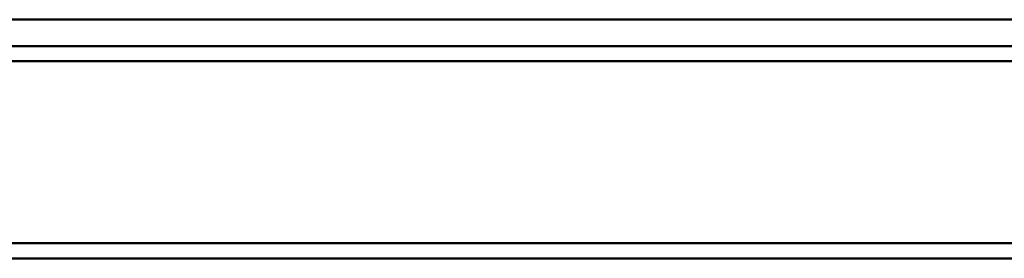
# Paper-space layout 'Layout1' of a CAD drawing. Extents: x -2 to 1033, y -36 to 596.
# Tile 16 of 256: x 116.67 to 138.89, y 217.19 to 222.59. Entities that reach past the tile are written whole.
import ezdxf

# ---------------------------------------------------------------- set-up
doc = ezdxf.new("R2010")
doc.units = 0
doc.linetypes.add('ACAD_ISO04W100', pattern=[30.5, 24, -3, 0.5, -3])
doc.layers.add('SS_JEŘÁBOVÁ DRÁHA', color=11, linetype='CONTINUOUS', lineweight=50)

psp = doc.layouts.get("Layout1")

# ---------------------------------------------------------------- linework, layer by layer
at = {"layer": 'SS_JEŘÁBOVÁ DRÁHA', "color": 1, "linetype": 'Continuous', "ltscale": 0.25}
for p, q in [((162.2145, 222.593), (52.0145, 222.593)), ((162.2145, 221.993), (52.0145, 221.993)), ((52.1145, 221.653), (162.2145, 221.653)), ((52.0145, 217.533), (162.2145, 217.533)), ((162.2145, 217.193), (52.0145, 217.193))]:
    psp.add_line(p, q, dxfattribs=at)
at = {"layer": 'SS_JEŘÁBOVÁ DRÁHA', "color": 7, "linetype": 'ACAD_ISO04W100', "ltscale": 0.25}
for p, q in [((167.8145, 221.993), (50.0145, 221.993)), ((164.7145, 217.193), (47.6145, 217.193))]:
    psp.add_line(p, q, dxfattribs=at)

doc.saveas('drawing.dxf')
